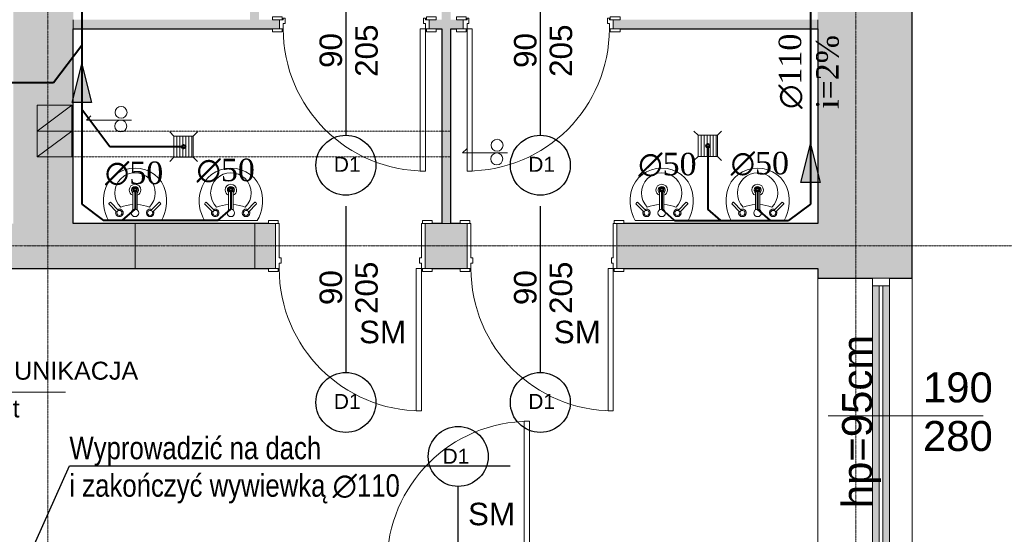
# Model space of a CAD drawing. Header units: inches. Extents: x -112469 to 885939, y -131046 to 286269.
# Tile 116 of 138: x 165295 to 171868, y -45636 to -42202. Entities that reach past the tile are written whole.
import ezdxf
from ezdxf import colors
from ezdxf.entities.mleader import LeaderData, LeaderLine
from ezdxf.math import Vec2, Vec3

# ---------------------------------------------------------------- set-up
doc = ezdxf.new("R2010")
doc.units = ezdxf.units.IN
doc.header["$MEASUREMENT"] = 0
doc.linetypes.add('Linia siatki', pattern=[0.9925, 0.47, -0.2175, 0.0875, -0.2175])
doc.linetypes.add('Ukryty', pattern=[0.714375, 0.47625, -0.238125])
for name, color, linetype, lineweight in [('_IS_kan san', 34, 'Continuous', 40), ('_IS_kan san_opis', 34, 'Continuous', 25), ('A-AREA-IDEN', 251, 'Continuous', 9), ('A-DETL', 251, 'Continuous', 9), ('A-DETL-HDLN', 251, 'Ukryty', 9), ('A-DETL-MEDM', 251, 'Continuous', 25), ('A-DETL-THIN', 251, 'Continuous', 9), ('A-DOOR', 251, 'Continuous', 9), ('A-DOOR-FRAM', 251, 'Continuous', 18), ('A-GLAZ', 251, 'Continuous', 9), ('A-WALL', 251, 'Continuous', 9), ('A-WALL-PATT', 254, 'Continuous', 25), ('G-ANNO-TEXT', 251, 'Continuous', 9), ('I-WALL', 251, 'Continuous', 9), ('P-SANR-FIXT', 251, 'Continuous', 9), ('S-GRID', 251, 'Continuous', 9)]:
    doc.layers.add(name, color=color, linetype=linetype, lineweight=lineweight)
doc.styles.add('Arial_1', font='arial.ttf', dxfattribs={"height": 12})
doc.styles.add('Arial_2', font='arial.ttf', dxfattribs={"height": 10})
doc.styles.add('Arial_3', font='arial.ttf', dxfattribs={"height": 15})
doc.styles.add('Arial_5', font='arial.ttf', dxfattribs={"height": 20})
doc.styles.add('krzysiek', font='times.ttf')
doc.styles.get("Standard").update_dxf_attribs({"font": 'arial.ttf'})

# ---------------------------------------------------------------- blocks, each defined once
blk = doc.blocks.new('Etyk_pom_1_mala - Etyk_pom_1_mala-219433-4_Poziom piętra')
at = {"layer": 'A-AREA-IDEN'}
for p, q in [((-0.0958, 0.1444), (-0.0958, -0.3781)), ((-0.9154, -0.1015), (0.6661, -0.1015))]:
    blk.add_line(p, q, dxfattribs=at)
blk = doc.blocks.new('wewnetrzne dwupanelowe - 900 x 2100mm-714194-4_Poziom piętra')
at = {"layer": 'A-DOOR'}
for p, q in [((-54.64, 5.32), (-48.14, 5.32)), ((-54.64, 3.32), (-54.64, 5.32)), ((-48.14, 3.32), (-54.64, 3.32)), ((-48.14, 5.32), (-48.14, 3.32)), ((48.13, 5.32), (54.63, 5.32)), ((48.13, 3.32), (48.13, 5.32)), ((54.63, 3.32), (48.13, 3.32)), ((54.63, 5.32), (54.63, 3.32)), ((-54.64, -2.68), (-48.14, -2.68)), ((-54.64, -4.68), (-54.64, -2.68)), ((-48.14, -4.68), (-54.64, -4.68)), ((-48.14, -2.68), (-48.14, -4.68)), ((48.13, -2.68), (54.63, -2.68)), ((48.13, -4.68), (48.13, -2.68)), ((54.63, -4.68), (48.13, -4.68)), ((54.63, -2.68), (54.63, -4.68))]:
    blk.add_line(p, q, dxfattribs=at)
at = {"layer": 'A-DOOR', "lineweight": 18}
for p, q in [((44, -2.68), (47.5, -2.68)), ((44, -97.68), (44, -2.68)), ((47.5, -2.68), (47.5, -97.68)), ((47.5, -97.68), (44, -97.68))]:
    blk.add_line(p, q, dxfattribs=at)
at = {"layer": 'A-DOOR'}
blk.add_arc((47.5, -2.68), 95, 180, 270, dxfattribs=at)
at = {"layer": 'A-DOOR-FRAM'}
for p, q in [((-50, 3.32), (-47.5, 3.32)), ((-50, -2.68), (-50, 3.32)), ((-47.5, 4.31), (-46.23, 4.31)), ((-47.5, 3.32), (-47.5, 4.31)), ((-47.5, 0.82), (-47.5, -2.68)), ((-46.23, 0.82), (-47.5, 0.82)), ((-46.23, 4.31), (-46.23, 0.82)), ((46.23, 4.31), (47.5, 4.31)), ((46.23, 0.82), (46.23, 4.31)), ((47.5, 0.82), (46.23, 0.82)), ((47.5, 4.31), (47.5, 3.32)), ((47.5, 3.32), (50, 3.32)), ((47.5, -2.68), (47.5, 0.82)), ((50, 3.32), (50, -2.68)), ((-47.5, -2.68), (-50, -2.68)), ((50, -2.68), (47.5, -2.68))]:
    blk.add_line(p, q, dxfattribs=at)
blk = doc.blocks.new('wewnetrzne dwupanelowe - 900 x 2100mm-640922-4_Poziom piętra')
at = {"layer": 'A-DOOR'}
for p, q in [((-54.635, 17.3175), (-48.135, 17.3175)), ((-54.635, 15.3175), (-54.635, 17.3175)), ((-48.135, 15.3175), (-54.635, 15.3175)), ((-48.135, 17.3175), (-48.135, 15.3175)), ((48.135, 17.3175), (54.635, 17.3175)), ((48.135, 15.3175), (48.135, 17.3175)), ((54.635, 15.3175), (48.135, 15.3175)), ((54.635, 17.3175), (54.635, 15.3175)), ((-54.635, -14.6825), (-48.135, -14.6825)), ((-54.635, -16.6825), (-54.635, -14.6825)), ((-48.135, -16.6825), (-54.635, -16.6825)), ((-48.135, -14.6825), (-48.135, -16.6825)), ((48.135, -14.6825), (54.635, -14.6825)), ((48.135, -16.6825), (48.135, -14.6825)), ((54.635, -16.6825), (48.135, -16.6825)), ((54.635, -14.6825), (54.635, -16.6825))]:
    blk.add_line(p, q, dxfattribs=at)
at = {"layer": 'A-DOOR', "lineweight": 18}
for p, q in [((44, -14.6825), (47.5, -14.6825)), ((44, -109.6825), (44, -14.6825)), ((47.5, -14.6825), (47.5, -109.6825)), ((47.5, -109.6825), (44, -109.6825))]:
    blk.add_line(p, q, dxfattribs=at)
at = {"layer": 'A-DOOR'}
blk.add_arc((47.5, -14.6825), 95, 180, 270, dxfattribs=at)
at = {"layer": 'A-DOOR-FRAM'}
for p, q in [((-50, 15.3175), (-47.5, 15.3175)), ((-50, -14.6825), (-50, 15.3175)), ((-47.5, 15.3175), (-47.5, -7.69)), ((47.5, 15.3175), (50, 15.3175)), ((47.5, -7.69), (47.5, 15.3175)), ((50, 15.3175), (50, -14.6825)), ((-47.5, -7.69), (-46.23, -7.69)), ((-47.5, -11.1825), (-47.5, -14.6825)), ((-46.23, -11.1825), (-47.5, -11.1825)), ((-46.23, -7.69), (-46.23, -11.1825)), ((46.23, -7.69), (47.5, -7.69)), ((46.23, -11.1825), (46.23, -7.69)), ((47.5, -11.1825), (46.23, -11.1825)), ((47.5, -14.6825), (47.5, -11.1825)), ((-47.5, -14.6825), (-50, -14.6825)), ((50, -14.6825), (47.5, -14.6825))]:
    blk.add_line(p, q, dxfattribs=at)
blk = doc.blocks.new('Lavabo mural - 05 - 440mm x 350mm-517752-4_Poziom piętra')
at = {"layer": 'P-SANR-FIXT'}
for p, q in [((-1.5, 21.49), (-1.5, 7.07)), ((1.5, 21.49), (1.5, 7.07)), ((-17.19, 11.05), (-11.74, 5.6)), ((-16.1, 12.14), (-10.65, 6.69)), ((16.41, 12.14), (10.96, 6.69)), ((17.5, 11.05), (12.05, 5.6)), ((17.65, 0), (-17.65, 0))]:
    blk.add_line(p, q, dxfattribs=at)
for centre, radius, start, end in [((-0.59, 14.51), 20.35, 88.34422, 166.36495), ((0.59, 14.51), 20.35, 13.63505, 91.65578), ((0, 18.36), 13.5, 314.94439, 224.53709), ((0, 20.36), 3.86, 0, 180), ((0, 20.36), 3.86, 180, 247.11725), ((0, 20.36), 2.35, 0, 180), ((0, 20.36), 2.35, 180, 230.31737), ((0, 20.36), 2.35, 309.6815, 0), ((0, 20.36), 3.86, 292.88218, 0), ((5.33, 13.08), 26.44, 166.36495, 209.63505), ((-5.33, 13.08), 26.44, 330.36495, 13.63505), ((-10.13, 5.07), 1.7, 0, 161.94044), ((-10.13, 5.07), 2.5, 360, 117.05328), ((-0.16, -16.03), 26.66, 92.89072, 110.80136), ((0, 5.07), 2.5, 360, 180), ((-0.16, -16.03), 26.66, 68.68012, 86.4394), ((10.43, 5.07), 2.5, 62.94672, 180), ((10.43, 5.07), 1.7, 360, 180), ((-10.13, 5.07), 2.5, 152.94672, 180), ((-10.13, 5.07), 2.5, 180, 360), ((-10.13, 5.07), 1.7, 161.94044, 180), ((-10.13, 5.07), 1.7, 180, 0), ((0, 5.07), 2.5, 180, 360), ((10.43, 5.07), 2.5, 180, 0), ((10.43, 5.07), 1.7, 180, 360), ((10.43, 5.07), 2.5, 0, 27.05328)]:
    blk.add_arc(centre, radius, start, end, dxfattribs=at)
for centre, major_axis, ratio, start_param, end_param in [((0, 21.49), (1.5, 0), 0.428525, 0, 3.141593), ((-16.65, 11.59), (0.545, 0.545), 0.274309, 0, 3.141593), ((16.95, 11.59), (-0.545, 0.545), 0.274309, 3.141593, 6.283185)]:
    blk.add_ellipse(centre, major_axis=major_axis, ratio=ratio, start_param=start_param, end_param=end_param, dxfattribs=at)
blk = doc.blocks.new('wewnetrzne dwupanelowe - 900 x 2100mm-714195-4_Poziom piętra')
at = {"layer": 'A-DOOR', "lineweight": 18}
for p, q in [((47.5, 97.68), (44, 97.68)), ((44, 97.68), (44, 2.68)), ((47.5, 2.68), (47.5, 97.68)), ((44, 2.68), (47.5, 2.68))]:
    blk.add_line(p, q, dxfattribs=at)
at = {"layer": 'A-DOOR'}
for p, q in [((-48.14, 4.68), (-54.64, 4.68)), ((-54.64, 4.68), (-54.64, 2.68)), ((-54.64, 2.68), (-48.14, 2.68)), ((-48.14, 2.68), (-48.14, 4.68)), ((54.63, 4.68), (48.13, 4.68)), ((48.13, 4.68), (48.13, 2.68)), ((48.13, 2.68), (54.63, 2.68)), ((54.63, 2.68), (54.63, 4.68)), ((-48.14, -3.32), (-54.64, -3.32)), ((-54.64, -3.32), (-54.64, -5.32)), ((-54.64, -5.32), (-48.14, -5.32)), ((-48.14, -5.32), (-48.14, -3.32)), ((54.63, -3.32), (48.13, -3.32)), ((48.13, -3.32), (48.13, -5.32)), ((48.13, -5.32), (54.63, -5.32)), ((54.63, -5.32), (54.63, -3.32))]:
    blk.add_line(p, q, dxfattribs=at)
blk.add_arc((47.5, 2.68), 95, 90, 180, dxfattribs=at)
at = {"layer": 'A-DOOR-FRAM'}
for p, q in [((-47.5, 2.68), (-50, 2.68)), ((-50, 2.68), (-50, -3.32)), ((-47.5, -0.82), (-47.5, 2.68)), ((47.5, 2.68), (47.5, -0.82)), ((50, 2.68), (47.5, 2.68)), ((50, -3.32), (50, 2.68)), ((-50, -3.32), (-47.5, -3.32)), ((-46.23, -0.82), (-47.5, -0.82)), ((-47.5, -3.32), (-47.5, -4.31)), ((-47.5, -4.31), (-46.23, -4.31)), ((-46.23, -4.31), (-46.23, -0.82)), ((47.5, -0.82), (46.23, -0.82)), ((46.23, -0.82), (46.23, -4.31)), ((46.23, -4.31), (47.5, -4.31)), ((47.5, -4.31), (47.5, -3.32)), ((47.5, -3.32), (50, -3.32))]:
    blk.add_line(p, q, dxfattribs=at)
blk = doc.blocks.new('Lavabo mural - 05 - 440mm x 350mm-346807-4_Poziom piętra')
at = {"layer": 'P-SANR-FIXT'}
for p, q in [((17.65, 0), (-17.65, 0)), ((-17.19, -11.05), (-11.74, -5.6)), ((17.5, -11.05), (12.05, -5.6)), ((-16.1, -12.14), (-10.65, -6.69)), ((-1.5, -21.49), (-1.5, -7.07)), ((1.5, -21.49), (1.5, -7.07)), ((16.41, -12.14), (10.96, -6.69))]:
    blk.add_line(p, q, dxfattribs=at)
for centre, radius, start, end in [((5.33, -13.08), 26.44, 150.36495, 193.63505), ((-5.33, -13.08), 26.44, 346.36495, 29.63505), ((-10.13, -5.07), 2.5, 0, 180), ((-10.13, -5.07), 2.5, 180, 207.05328), ((-10.13, -5.07), 1.7, 360, 180), ((-10.13, -5.07), 1.7, 180, 198.05956), ((-10.13, -5.07), 1.7, 198.05956, 360), ((-10.13, -5.07), 2.5, 242.94672, 0), ((0, -5.07), 2.5, 0, 180), ((0, -5.07), 2.5, 180, 0), ((10.43, -5.07), 2.5, 360, 180), ((10.43, -5.07), 2.5, 180, 297.05328), ((10.43, -5.07), 1.7, 0, 180), ((10.43, -5.07), 1.7, 180, 0), ((10.43, -5.07), 2.5, 332.94672, 360), ((0, -18.36), 13.5, 135.46291, 45.05561), ((-0.16, 16.03), 26.66, 249.19864, 267.10928), ((-0.16, 16.03), 26.66, 273.5606, 291.31988), ((-0.59, -14.51), 20.35, 193.63505, 271.65578), ((0, -20.36), 3.86, 112.88275, 180), ((0, -20.36), 2.35, 129.68263, 180), ((0.59, -14.51), 20.35, 268.34422, 346.36495), ((0, -20.36), 3.86, 360, 67.11782), ((0, -20.36), 2.35, 360, 50.3185), ((0, -20.36), 3.86, 180, 360), ((0, -20.36), 2.35, 180, 360)]:
    blk.add_arc(centre, radius, start, end, dxfattribs=at)
for centre, major_axis, ratio, start_param, end_param in [((-16.65, -11.59), (-0.545, 0.545), 0.274309, 0, 3.141593), ((16.95, -11.59), (0.545, 0.545), 0.274309, 3.141593, 6.283185), ((0, -21.49), (-1.5, 0), 0.428525, 0, 3.141593)]:
    blk.add_ellipse(centre, major_axis=major_axis, ratio=ratio, start_param=start_param, end_param=end_param, dxfattribs=at)
blk = doc.blocks.new('Aluminum_1 szybowe - Okno 190_265 p_0-631028-4_Poziom piętra')
at = {"layer": 'A-GLAZ'}
h = blk.add_hatch(color=256, dxfattribs=at)
h.paths.add_polyline_path([(47.76, 7.73), (47.76, 12.17), (-132.08, 12.17), (-132.08, 7.73), (-98.91, 7.73)])
h.paths.add_polyline_path([(47.76, 14.71), (47.76, 19.16), (-132.08, 19.16), (-132.08, 14.71), (-98.91, 14.71)])
at = {"layer": 'A-GLAZ', "lineweight": 18}
for p, q in [((-132.08, 19.16), (-137.16, 19.16)), ((-137.16, 19.16), (-137.16, 7.73)), ((-132.08, 7.73), (-132.08, 19.16)), ((47.76, 14.71), (-132.08, 14.71)), ((-132.08, 14.71), (-132.08, 12.17)), ((52.84, 19.16), (47.76, 19.16)), ((47.76, 19.16), (47.76, 7.73)), ((47.76, 12.17), (47.76, 14.71)), ((52.84, 7.73), (52.84, 19.16)), ((-137.16, 7.73), (-132.08, 7.73)), ((-132.08, 12.17), (47.76, 12.17)), ((47.76, 7.73), (52.84, 7.73))]:
    blk.add_line(p, q, dxfattribs=at)
at = {"layer": 'A-GLAZ'}
for p, q in [((-132.08, 19.16), (47.76, 19.16)), ((47.76, 7.73), (-132.08, 7.73))]:
    blk.add_line(p, q, dxfattribs=at)
blk = doc.blocks.new('wewnetrzne dwupanelowe - 900 x 2100mm-591853-4_Poziom piętra')
at = {"layer": 'A-DOOR', "lineweight": 18}
for p, q in [((47.5, 117.6825), (44, 117.6825)), ((44, 117.6825), (44, 22.6825)), ((47.5, 22.6825), (47.5, 117.6825)), ((44, 22.6825), (47.5, 22.6825))]:
    blk.add_line(p, q, dxfattribs=at)
at = {"layer": 'A-DOOR'}
for p, q in [((-48.135, 24.6825), (-54.635, 24.6825)), ((-54.635, 24.6825), (-54.635, 22.6825)), ((-54.635, 22.6825), (-48.135, 22.6825)), ((-48.135, 22.6825), (-48.135, 24.6825)), ((54.635, 24.6825), (48.135, 24.6825)), ((48.135, 24.6825), (48.135, 22.6825)), ((48.135, 22.6825), (54.635, 22.6825)), ((54.635, 22.6825), (54.635, 24.6825)), ((-48.135, -23.3175), (-54.635, -23.3175)), ((-54.635, -23.3175), (-54.635, -25.3175)), ((-54.635, -25.3175), (-48.135, -25.3175)), ((-48.135, -25.3175), (-48.135, -23.3175)), ((54.635, -23.3175), (48.135, -23.3175)), ((48.135, -23.3175), (48.135, -25.3175)), ((48.135, -25.3175), (54.635, -25.3175)), ((54.635, -25.3175), (54.635, -23.3175))]:
    blk.add_line(p, q, dxfattribs=at)
blk.add_arc((47.5, 22.6825), 95, 90, 180, dxfattribs=at)
at = {"layer": 'A-DOOR-FRAM'}
for p, q in [((-47.5, 22.6825), (-50, 22.6825)), ((-50, 22.6825), (-50, -23.3175)), ((-47.5, 19.1825), (-47.5, 22.6825)), ((47.5, 22.6825), (47.5, 19.1825)), ((50, 22.6825), (47.5, 22.6825)), ((50, -23.3175), (50, 22.6825)), ((-46.23, 19.1825), (-47.5, 19.1825)), ((-47.5, -23.3175), (-47.5, 15.69)), ((-47.5, 15.69), (-46.23, 15.69)), ((-46.23, 15.69), (-46.23, 19.1825)), ((47.5, 19.1825), (46.23, 19.1825)), ((46.23, 19.1825), (46.23, 15.69)), ((46.23, 15.69), (47.5, 15.69)), ((47.5, 15.69), (47.5, -23.3175)), ((-50, -23.3175), (-47.5, -23.3175)), ((47.5, -23.3175), (50, -23.3175))]:
    blk.add_line(p, q, dxfattribs=at)
blk = doc.blocks.new('PIĘTRO')
at = {"layer": 'A-WALL-PATT', "lineweight": 9}
h = blk.add_hatch(color=251, dxfattribs=at)
h.paths.add_polyline_path([(29222.2, -15201.43), (29852.2, -15201.43), (29852.2, -7476.43), (29222.2, -7476.43), (29222.2, -9148.85)])
h.paths.add_polyline_path([(29702.2, -5576.43), (29852.2, -5576.43), (29852.2, -101.43), (29222.2, -101.43), (29222.2, -5576.43), (29587.9, -5576.43)])
for points in [[(24252.2, -5211.43), (24252.2, -731.43), (23852.2, -731.43), (23852.2, -5211.43)], [(26772.2, -5211.43), (26772.2, -731.43), (26712.2, -731.43), (26712.2, -5211.43)], [(24664.4, -5511.43), (25464.4, -5511.43), (25464.4, -5211.43), (24664.4, -5211.43)]]:
    blk.add_hatch(color=251, dxfattribs=at).paths.add_polyline_path(points)
h = blk.add_hatch(color=251, dxfattribs=at)
h.paths.add_polyline_path([(25492.62, -3851.43), (25492.62, -3786.46), (25432.62, -3786.46), (25432.62, -3851.43)])
h.paths.add_polyline_path([(25432.62, -2936.46), (25492.62, -2936.46), (25492.62, -2711.46), (25432.62, -2711.46), (25432.62, -2890.11)])
h.paths.add_polyline_path([(25432.62, -1861.46), (25492.62, -1861.46), (25492.62, -1791.43), (25432.62, -1791.43), (25432.62, -1815.11)])
h = blk.add_hatch(color=251, dxfattribs=at)
h.paths.add_polyline_path([(24252.2, -3911.43), (25628.97, -3911.43), (25628.97, -3851.43), (24252.2, -3851.43)])
h.paths.add_polyline_path([(26712.2, -3911.43), (26712.2, -3851.43), (26628.97, -3851.43), (26628.97, -3911.43), (26675.32, -3911.43)])
h = blk.add_hatch(color=251, dxfattribs=at)
h.paths.add_polyline_path([(27902.62, -3911.43), (29222.2, -3911.43), (29222.2, -3851.43), (27856.27, -3851.43), (27856.27, -3911.43)])
h.paths.add_polyline_path([(26809.92, -3911.43), (26856.27, -3911.43), (26856.27, -3851.43), (26772.2, -3851.43), (26772.2, -3911.43)])
h = blk.add_hatch(color=251, dxfattribs=at)
h.paths.add_polyline_path([(24664.4, -5511.43), (24664.4, -5211.43), (22132.2, -5211.43), (22132.2, -5511.43), (24454.07, -5511.43)])
h.paths.add_polyline_path([(21132.2, -5511.43), (21132.2, -5211.43), (19052.2, -5211.43), (19052.2, -5511.43), (21085.85, -5511.43)])
h = blk.add_hatch(color=251, dxfattribs=at)
h.paths.add_polyline_path([(28509.91, -5511.43), (29222.2, -5511.43), (29222.2, -5211.43), (27882.2, -5211.43), (27882.2, -5511.43), (27928.55, -5511.43)])
h.paths.add_polyline_path([(26882.2, -5511.43), (26882.2, -5211.43), (26602.2, -5211.43), (26602.2, -5511.43), (26835.85, -5511.43)])
h.paths.add_polyline_path([(25464.4, -5511.43), (25602.2, -5511.43), (25602.2, -5211.43), (25464.4, -5211.43), (25464.4, -5483.29)])
at = {"layer": 'A-DETL', "color": 251, "lineweight": 18}
for p, q in [((24242.2, -4422.59), (24012.2, -4594.67)), ((24012.2, -4422.59), (24012.2, -4594.67)), ((24242.2, -4422.59), (24012.2, -4422.59)), ((24242.2, -4594.67), (24242.2, -4422.59)), ((24340.57, -4521.08), (24368.85, -4492.79)), ((24340.57, -4521.08), (24640.57, -4521.08)), ((24242.2, -4594.67), (24012.2, -4766.76)), ((24012.2, -4594.67), (24012.2, -4766.76)), ((24242.2, -4594.67), (24012.2, -4594.67)), ((24242.2, -4594.67), (24012.2, -4594.67)), ((24012.2, -4594.67), (24242.2, -4594.67)), ((24242.2, -4766.76), (24242.2, -4594.67)), ((26850.98, -4740.71), (26879.26, -4712.42)), ((24242.2, -4766.76), (24012.2, -4766.76)), ((24012.2, -4766.76), (24242.2, -4766.76)), ((26850.98, -4740.71), (27150.98, -4740.71))]:
    blk.add_line(p, q, dxfattribs=at)
for centre in [(24570.91, -4469.61), (24569.28, -4560.8), (27081.32, -4689.25), (27079.69, -4780.44)]:
    blk.add_circle(centre, 40, dxfattribs=at)
at = {"layer": 'A-DETL-HDLN', "color": 251}
for p, q in [((24242.2, -4594.67), (26772.2, -4594.67)), ((24242.2, -4766.76), (26772.2, -4766.76))]:
    blk.add_line(p, q, dxfattribs=at)
at = {"layer": 'A-DETL-MEDM', "color": 251}
for p, q in [((26072.2, -3512.89), (26072.2, -4622.89)), ((27370.42, -3512.89), (27370.42, -4622.89)), ((26072.2, -5095.22), (26072.2, -6205.22)), ((27370.42, -5095.22), (27370.42, -6205.22)), ((26822.2, -8075.79), (26822.2, -6965.79))]:
    blk.add_line(p, q, dxfattribs=at)
for centre in [(26072.2, -4822.89), (27370.42, -4822.89), (26072.2, -6405.22), (27370.42, -6405.22), (26822.2, -6765.79)]:
    blk.add_circle(centre, 200, dxfattribs=at)
at = {"layer": 'A-DETL-THIN', "color": 251}
for p, q in [((24924.5, -4628.42), (24896.21, -4600.13)), ((25052.71, -4628.42), (25081, -4600.13)), ((28424.55, -4622.69), (28396.27, -4594.41)), ((28552.77, -4622.69), (28581.05, -4594.41)), ((24924.5, -4769.02), (24924.5, -4628.42)), ((24924.5, -4628.42), (25052.71, -4628.42)), ((24944.5, -4628.42), (24944.5, -4769.02)), ((24964.5, -4628.42), (24964.5, -4769.02)), ((24984.5, -4628.42), (24984.5, -4769.02)), ((25004.5, -4628.42), (25004.5, -4769.02)), ((25024.5, -4628.42), (25024.5, -4769.02)), ((25044.5, -4628.42), (25044.5, -4769.02)), ((25052.71, -4628.42), (25052.71, -4769.02)), ((28424.55, -4763.29), (28424.55, -4622.69)), ((28424.55, -4622.69), (28552.77, -4622.69)), ((28444.55, -4622.69), (28444.55, -4763.29)), ((28464.55, -4622.69), (28464.55, -4763.29)), ((28484.55, -4622.69), (28484.55, -4763.29)), ((28504.55, -4622.69), (28504.55, -4763.29)), ((28524.55, -4622.69), (28524.55, -4763.29)), ((28544.55, -4622.69), (28544.55, -4763.29)), ((28552.77, -4622.69), (28552.77, -4763.29)), ((24924.5, -4769.02), (24896.21, -4797.3)), ((25052.71, -4769.02), (24924.5, -4769.02)), ((25052.71, -4769.02), (25081, -4797.3)), ((28424.55, -4763.29), (28396.27, -4791.58)), ((28552.77, -4763.29), (28424.55, -4763.29)), ((28552.77, -4763.29), (28581.05, -4791.58)), ((30327.2, -6495.13), (29292.2, -6495.13))]:
    blk.add_line(p, q, dxfattribs=at)
at = {"layer": 'A-WALL', "color": 251, "lineweight": 25}
for p, q in [((29852.2, -5576.43), (29852.2, -101.43)), ((24252.2, -3911.43), (25582.62, -3911.43)), ((26675.32, -3911.43), (26712.2, -3911.43)), ((26712.2, -3911.43), (26712.2, -5211.43)), ((26772.2, -3911.43), (26809.92, -3911.43)), ((26772.2, -5211.43), (26772.2, -3911.43)), ((27902.62, -3911.43), (29222.2, -3911.43)), ((29222.2, -3911.43), (29222.2, -5211.43)), ((25555.85, -5211.43), (24252.2, -5211.43)), ((26712.2, -5211.43), (26648.55, -5211.43)), ((26835.85, -5211.43), (26772.2, -5211.43)), ((29222.2, -5211.43), (27928.55, -5211.43)), ((22178.55, -5511.43), (25555.85, -5511.43)), ((26648.55, -5511.43), (26835.85, -5511.43)), ((27928.55, -5511.43), (29222.2, -5511.43)), ((29222.2, -5511.43), (29222.2, -5576.43)), ((29222.2, -5576.43), (29587.9, -5576.43)), ((29702.2, -5576.43), (29852.2, -5576.43))]:
    blk.add_line(p, q, dxfattribs=at)
at = {"layer": 'A-WALL', "color": 251}
for p, q in [((24252.2, -3851.43), (24252.2, -3911.43)), ((29222.2, -3911.43), (29222.2, -3851.43)), ((24664.4, -5511.43), (24664.4, -5211.43)), ((25464.4, -5511.43), (25464.4, -5211.43)), ((26712.2, -5211.43), (26772.2, -5211.43)), ((29222.2, -7476.43), (29222.2, -5576.43)), ((29852.2, -5576.43), (29852.2, -7476.43))]:
    blk.add_line(p, q, dxfattribs=at)
at = {"layer": 'I-WALL', "color": 251, "lineweight": 25}
blk.add_line((24252.2, -5211.43), (24252.2, -3911.43), dxfattribs=at)
at = {"layer": 'S-GRID', "color": 251, "linetype": 'Linia siatki'}
for p, q in [((24082.2, 3814.58), (24082.2, -22310.93)), ((29477.2, 3814.58), (29477.2, -22310.93)), ((-1420.75, -5361.43), (33508.1, -5361.43))]:
    blk.add_line(p, q, dxfattribs=at)
at = {"layer": 'A-AREA-IDEN', "color": 251, "xscale": 999.9999999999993, "yscale": 999.9999999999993, "zscale": 999.9999999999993}
blk.add_blockref('Etyk_pom_1_mala - Etyk_pom_1_mala-219433-4_Poziom piętra', (23534.19, -6235.36), dxfattribs=at)
at = {"layer": 'A-DOOR', "color": 251, "xscale": 10, "yscale": 10, "zscale": 10}
for name, p in [('wewnetrzne dwupanelowe - 900 x 2100mm-714194-4_Poziom piętra', (26128.97, -3884.6)), ('wewnetrzne dwupanelowe - 900 x 2100mm-640922-4_Poziom piętra', (26102.2, -5364.6)), ('wewnetrzne dwupanelowe - 900 x 2100mm-640922-4_Poziom piętra', (27382.2, -5364.6)), ('wewnetrzne dwupanelowe - 900 x 2100mm-591853-4_Poziom piętra', (26822.2, -7708.25))]:
    blk.add_blockref(name, p, dxfattribs=at)
at = {"layer": 'A-DOOR', "color": 251, "xscale": 10, "yscale": 10, "zscale": 10, "rotation": 180}
blk.add_blockref('wewnetrzne dwupanelowe - 900 x 2100mm-714195-4_Poziom piętra', (27356.27, -3884.6), dxfattribs=at)
at = {"layer": 'A-GLAZ', "color": 251, "xscale": 10, "yscale": 10, "zscale": 10, "rotation": 269.9999999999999}
blk.add_blockref('Aluminum_1 szybowe - Okno 190_265 p_0-631028-4_Poziom piętra', (29510.64, -6948.03), dxfattribs=at)
at = {"layer": 'P-SANR-FIXT', "color": 251, "xscale": 10, "yscale": 10, "zscale": 10, "rotation": 180}
for p in [(24664.4, -5191.46), (25304.4, -5191.46)]:
    blk.add_blockref('Lavabo mural - 05 - 440mm x 350mm-346807-4_Poziom piętra', p, dxfattribs=at)
at = {"layer": 'P-SANR-FIXT', "color": 251, "xscale": 10, "yscale": 10, "zscale": 10}
for p in [(28180.84, -5191.46), (28820.84, -5191.46)]:
    blk.add_blockref('Lavabo mural - 05 - 440mm x 350mm-517752-4_Poziom piętra', p, dxfattribs=at)
at = {"layer": 'A-AREA-IDEN', "color": 251, "char_height": 120, "attachment_point": 1, "style": 'Arial_1'}
for s, insert, width in [('KOMUNIKACJA', (23475.06, -6133.65), 1563.2906), ('tarket', (23475.06, -6385.36), 553.1644)]:
    blk.add_mtext(s, dxfattribs=dict(at, insert=insert, width=width))
at = {"layer": 'G-ANNO-TEXT', "color": 251, "attachment_point": 1, "rotation": 90}
for s, insert, char_height, width, style in [('205', (26134.48, -4233.05), 150, 432.9112, 'Arial_3'), ('205', (27432.7, -4233.05), 150, 432.9112, 'Arial_3'), ('90', (25896.35, -4173.52), 150, 288.6075, 'Arial_3'), ('90', (27194.57, -4173.52), 150, 288.6075, 'Arial_3'), ('205', (26134.48, -5815.38), 150, 432.9112, 'Arial_3'), ('205', (27432.7, -5815.38), 150, 432.9112, 'Arial_3'), ('90', (25896.35, -5755.85), 150, 288.6075, 'Arial_3'), ('90', (27194.57, -5755.85), 150, 288.6075, 'Arial_3'), ('hp=95cm', (29384.88, -7111.36), 200, 1435.0206, 'Arial_5')]:
    blk.add_mtext(s, dxfattribs=dict(at, insert=insert, char_height=char_height, width=width, style=style))
at = {"layer": 'G-ANNO-TEXT', "color": 251, "attachment_point": 1}
for s, insert, char_height, width, style in [('D1', (25991.71, -4766.5), 100, 216.4556, 'Arial_2'), ('D1', (27289.93, -4766.5), 100, 216.4556, 'Arial_2'), ('SM', (26160.03, -5860.52), 150, 384.81, 'Arial_3'), ('SM', (27460.03, -5860.52), 150, 384.81, 'Arial_3'), ('190', (29925.02, -6205.24), 200, 577.215, 'Arial_5'), ('D1', (25991.71, -6348.83), 100, 216.4556, 'Arial_2'), ('D1', (27289.93, -6348.83), 100, 216.4556, 'Arial_2'), ('280', (29925.02, -6529.35), 200, 577.215, 'Arial_5'), ('D1', (26717.69, -6714.54), 100, 216.4556, 'Arial_2'), ('SM', (26887.6, -7075.07), 150, 384.81, 'Arial_3')]:
    blk.add_mtext(s, dxfattribs=dict(at, insert=insert, char_height=char_height, width=width, style=style))
blk = doc.blocks.new('strzałka')
at = {"layer": '_IS_kan san_opis'}
blk.add_hatch(color=256, dxfattribs=at).paths.add_polyline_path([(115146, -19438.7), (114891, -19374.6), (115146, -19310.4)])
blk.add_lwpolyline([(115146, -19438.7), (114891, -19374.6), (115146, -19310.4), (115146, -19438.7)], close=True, dxfattribs=at)

msp = doc.modelspace()

# ---------------------------------------------------------------- block references
at = {"layer": '_IS_kan san'}
msp.add_blockref('PIĘTRO', (141400.2, -38350.3), dxfattribs=at)

# ---------------------------------------------------------------- next in the draw order: linework, layer by layer
for p, q in [((165709.4, -41171.3), (165709.4, -43433.3)), ((170573.8, -41169.1), (170573.8, -43433.3)), ((165521.5, -42621.6), (165709.4, -42372.5)), ((165033.3, -42621.6), (165521.5, -42621.6)), ((165897.3, -43049), (165709.4, -42799.9)), ((166388.8, -43049), (165897.3, -43049)), ((169888.8, -43043.3), (169888.8, -43466.1)), ((166064.6, -43338.2), (166064.6, -43466.1)), ((166704.6, -43338.2), (166704.6, -43466.1)), ((169581, -43338.2), (169581, -43466.1)), ((170221, -43338.2), (170221, -43466.1)), ((165709.4, -43433.3), (165854.8, -43541.8)), ((170573.8, -43433.3), (170428.4, -43541.8)), ((165978.5, -43541.8), (166064.6, -43466.1)), ((166618.5, -43541.8), (166704.6, -43466.1)), ((169667, -43541.8), (169581, -43466.1)), ((169974.8, -43541.8), (169888.8, -43466.1)), ((170307, -43541.8), (170221, -43466.1)), ((166618.5, -43541.8), (165854.8, -43541.8)), ((169667, -43541.8), (170428.4, -43541.8))]:
    msp.add_line(p, q, dxfattribs=at)
at = {"layer": '_IS_kan san', "ltscale": 10}
for centre in [(166388.8, -43049), (169888.8, -43043.3), (166064.6, -43338.2), (166704.6, -43338.2), (169581, -43338.2), (170221, -43338.2)]:
    msp.add_circle(centre, 12.1, dxfattribs=at)

# ---------------------------------------------------------------- next in the draw order: block references
at = {"rotation": 270}
for p in [(185083.9, 72391.8), (189948.3, 71858.1)]:
    msp.add_blockref('strzałka', p, dxfattribs=at)

# ---------------------------------------------------------------- next in the draw order: texts
at = {"layer": '_IS_kan san_opis', "ltscale": 15, "insert": (170362.2, -42796.9), "char_height": 150, "width": 5085.567, "attachment_point": 1, "rotation": 90, "style": 'krzysiek'}
msp.add_mtext('∅110\\Pi=2% ', dxfattribs=at)
at = {"layer": '_IS_kan san_opis', "ltscale": 15, "char_height": 150, "width": 5085.567, "attachment_point": 1, "style": 'krzysiek'}
for insert in [(169424.5, -43090.1), (170041.6, -43083.5), (165864, -43148.1), (166475.6, -43129.3)]:
    msp.add_mtext('∅50', dxfattribs=dict(at, insert=insert))

# ---------------------------------------------------------------- next in the draw order: leaders
at = {"layer": '_IS_kan san_opis', "ltscale": 15}
ml = msp.add_multileader_mtext('Standard', dxfattribs=at)
ml.set_content('{\\fArial Narrow|b0|i0|c238|p34;Wyprowadzić na dach\\Pi zakończyć wywiewką ∅110}', color=256)
ml.set_leader_properties()
ml.build(insert=Vec2(0, 0))
ml.multileader.update_dxf_attribs({"text_left_attachment_type": 6, "text_right_attachment_type": 6, "dogleg_length": 0.36, "arrow_head_size": 0.18})
ctx = ml.context
ctx.base_point, ctx.char_height, ctx.arrow_head_size, ctx.landing_gap_size, ctx.plane_origin = Vec3(165626.7, -45179), 150, 0.18, 0.09, Vec3(167495.9, -47750.8)
ctx.left_attachment, ctx.right_attachment = 6, 6
notes = []
notes.append((ctx, [(0, (1, 1, 0), (165626.3, -45179), (1, 0), 0.36, [(0, [(165082.1, -46394.2)], 0, [])])]))
ctx.mtext.insert, ctx.mtext.line_spacing_style, ctx.mtext.flow_direction = Vec3(165626.8, -44984.9), 2, 5
for ctx, leaders in notes:
    for number, flags, end, landing, length, lines in leaders:
        leader = LeaderData()
        leader.index, (leader.has_last_leader_line, leader.has_dogleg_vector, leader.attachment_direction) = number, flags
        leader.last_leader_point, leader.dogleg_vector, leader.dogleg_length = Vec3(end), Vec3(landing), length
        for number, points, colour, breaks in lines:
            line = LeaderLine()
            line.index, line.vertices, line.color, line.breaks = number, Vec3.list(points), colors.encode_raw_color(colour), breaks
            leader.lines.append(line)
        ctx.leaders.append(leader)

doc.saveas('drawing.dxf')
